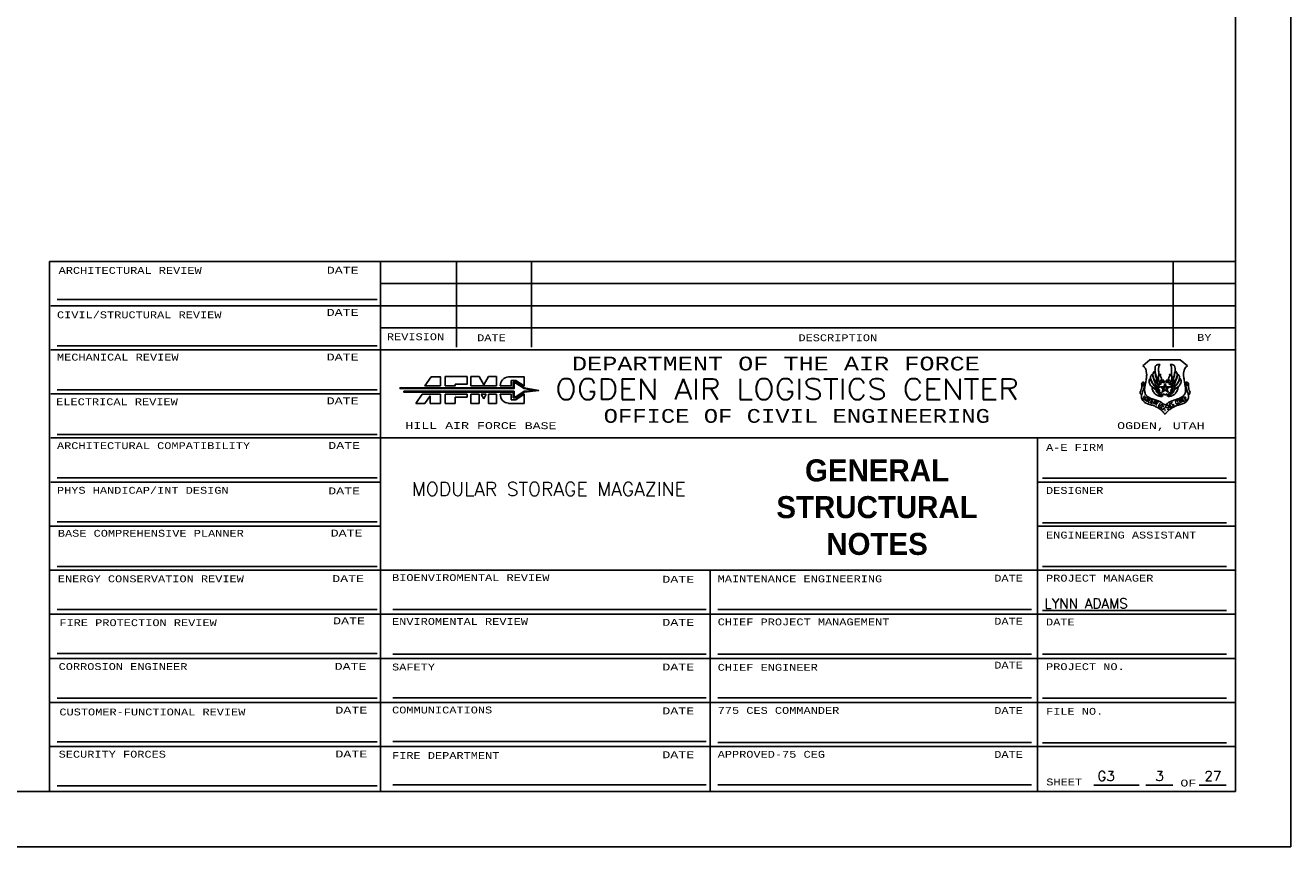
# Paper-space layout 'Layout1' of a CAD drawing. Header units: inches. Extents: x 0 to 42, y 0 to 30.
# Tile 4 of 5: x 30.5 to 42, y 0 to 7.5. Entities that reach past the tile are written whole.
import ezdxf
from ezdxf.enums import TextEntityAlignment as Align

# ---------------------------------------------------------------- set-up
doc = ezdxf.new("R2010")
doc.units = ezdxf.units.IN
doc.header["$LTSCALE"] = 1000
doc.header["$MEASUREMENT"] = 0
doc.linetypes.add('HIDDEN', pattern=[0.375, 0.25, -0.125])
doc.layers.get('0').update_dxf_attribs({"linetype": 'CONTINUOUS'})
for name, color, linetype in [('1', 7, 'CONTINUOUS'), ('4', 2, 'CONTINUOUS'), ('5', 7, 'CONTINUOUS'), ('FORMAT', 5, 'CONTINUOUS'), ('TEXT', 7, 'CONTINUOUS')]:
    doc.layers.add(name, color=color, linetype=linetype)
doc.styles.add('FA-BOLD', font='BOLD.SHX', dxfattribs={"height": 0.2})
doc.styles.add('MONOTXT', font='MONOTXT', dxfattribs={"height": 0.2})
doc.styles.add('ROMANT', font='ROMANT', dxfattribs={"height": 0.2})
doc.styles.get("Standard").update_dxf_attribs({"font": 'SIMPLEX.SHX'})

psp = doc.layouts.get("Layout1")

# ---------------------------------------------------------------- linework, layer by layer
at = {"layer": '1', "color": 7, "linetype": 'HIDDEN', "ltscale": 3}
psp.add_lwpolyline([(42, 0), (0, 0), (0, 30), (42, 30)], close=True, dxfattribs=at)
at = {"layer": '4', "color": 2, "linetype": 'Continuous'}
for p, q in [((40.721, 4.418), (40.657, 4.361)), ((40.992, 4.418), (40.721, 4.418)), ((40.728, 4.418), (40.998, 4.418)), ((40.808, 4.373), (40.814, 4.371)), ((40.912, 4.373), (40.906, 4.371)), ((40.998, 4.418), (41.063, 4.361)), ((34.56, 4.264), (34.56, 4.18)), ((34.634, 4.264), (34.56, 4.264)), ((34.677, 4.189), (34.634, 4.264)), ((34.719, 4.264), (34.677, 4.189)), ((34.793, 4.264), (34.719, 4.264)), ((34.793, 4.264), (34.793, 4.18)), ((35.043, 4.263), (34.901, 4.263)), ((34.811, 4.164), (34.168, 4.164)), ((34.56, 4.18), (34.793, 4.18)), ((40.673, 4.187), (40.673, 4.184)), ((40.806, 4.162), (40.799, 4.163)), ((40.807, 4.148), (40.8, 4.147)), ((40.809, 4.177), (40.802, 4.179)), ((40.812, 4.135), (40.805, 4.132)), ((40.816, 4.19), (40.81, 4.194)), ((40.817, 4.173), (40.844, 4.154)), ((40.817, 4.173), (40.85, 4.173)), ((40.826, 4.201), (40.821, 4.207)), ((40.844, 4.154), (40.833, 4.123)), ((40.833, 4.123), (40.86, 4.143)), ((40.839, 4.209), (40.836, 4.215)), ((40.86, 4.203), (40.85, 4.173)), ((40.853, 4.212), (40.852, 4.218)), ((40.86, 4.203), (40.87, 4.173)), ((40.86, 4.143), (40.887, 4.123)), ((40.868, 4.212), (40.869, 4.219)), ((40.87, 4.173), (40.903, 4.173)), ((40.876, 4.154), (40.903, 4.173)), ((40.876, 4.154), (40.887, 4.123)), ((40.883, 4.208), (40.886, 4.214)), ((40.895, 4.2), (40.9, 4.205)), ((40.905, 4.19), (40.91, 4.193)), ((40.909, 4.136), (40.915, 4.133)), ((40.912, 4.177), (40.917, 4.179)), ((40.914, 4.163), (40.921, 4.163)), ((40.914, 4.149), (40.92, 4.148)), ((41.046, 4.175), (41.04, 4.192)), ((41.047, 4.187), (41.047, 4.186)), ((41.047, 4.187), (41.047, 4.187)), ((41.057, 4.199), (41.057, 4.184)), ((41.072, 4.189), (41.073, 4.197)), ((34.118, 4.104), (34.06, 4.021)), ((34.143, 4.021), (34.06, 4.021)), ((34.285, 4.104), (34.118, 4.104)), ((34.143, 4.021), (34.192, 4.091)), ((34.192, 4.021), (34.192, 4.091)), ((34.285, 4.021), (34.192, 4.021)), ((34.284, 4.104), (34.285, 4.104)), ((34.285, 4.021), (34.285, 4.104)), ((34.526, 4.104), (34.327, 4.104)), ((34.327, 4.02), (34.327, 4.104)), ((34.327, 4.02), (34.418, 4.02)), ((34.418, 4.079), (34.526, 4.079)), ((34.418, 4.02), (34.418, 4.079)), ((34.526, 4.079), (34.526, 4.104)), ((34.56, 4.104), (34.634, 4.104)), ((34.56, 4.104), (34.56, 4.021)), ((34.634, 4.021), (34.56, 4.021)), ((34.634, 4.104), (34.634, 4.021)), ((34.699, 4.104), (34.654, 4.104)), ((34.677, 4.064), (34.654, 4.104)), ((34.699, 4.104), (34.677, 4.064)), ((34.719, 4.104), (34.793, 4.104)), ((34.719, 4.104), (34.719, 4.021)), ((34.793, 4.021), (34.719, 4.021)), ((34.793, 4.104), (34.793, 4.021)), ((35.043, 4.021), (34.901, 4.021)), ((40.819, 4.123), (40.813, 4.119)), ((40.83, 4.114), (40.825, 4.109)), ((40.841, 4.108), (40.839, 4.102)), ((40.854, 4.105), (40.855, 4.098)), ((40.868, 4.105), (40.868, 4.099)), ((40.88, 4.108), (40.883, 4.103)), ((40.892, 4.115), (40.896, 4.11)), ((40.902, 4.124), (40.907, 4.12))]:
    psp.add_line(p, q, dxfattribs=at)
for points in [[(40.814, 4.371), (40.811, 4.368), (40.808, 4.366), (40.806, 4.364), (40.805, 4.361), (40.804, 4.355), (40.803, 4.353), (40.801, 4.339), (40.801, 4.334), (40.801, 4.33), (40.801, 4.324), (40.801, 4.316), (40.802, 4.309), (40.802, 4.303), (40.803, 4.292), (40.803, 4.29), (40.803, 4.287), (40.802, 4.284), (40.799, 4.273), (40.798, 4.268), (40.797, 4.264), (40.797, 4.261), (40.797, 4.256), (40.797, 4.254), (40.794, 4.252), (40.792, 4.249), (40.789, 4.246), (40.784, 4.239), (40.784, 4.244), (40.783, 4.247), (40.782, 4.252), (40.781, 4.255), (40.78, 4.263), (40.779, 4.268), (40.778, 4.271), (40.778, 4.273), (40.777, 4.277), (40.777, 4.279), (40.775, 4.286), (40.774, 4.289), (40.773, 4.295), (40.771, 4.304), (40.769, 4.312), (40.769, 4.315), (40.768, 4.322), (40.769, 4.329), (40.769, 4.339), (40.77, 4.349), (40.77, 4.352), (40.771, 4.355), (40.773, 4.358), (40.774, 4.361), (40.776, 4.363), (40.778, 4.366), (40.781, 4.369), (40.783, 4.369), (40.789, 4.372), (40.794, 4.374), (40.797, 4.374), (40.802, 4.374), (40.805, 4.373), (40.808, 4.373)], [(40.906, 4.371), (40.91, 4.367), (40.912, 4.366), (40.912, 4.364), (40.915, 4.361), (40.916, 4.355), (40.917, 4.353), (40.919, 4.339), (40.919, 4.334), (40.919, 4.33), (40.919, 4.324), (40.919, 4.316), (40.918, 4.309), (40.918, 4.303), (40.917, 4.292), (40.917, 4.29), (40.917, 4.287), (40.917, 4.284), (40.921, 4.273), (40.922, 4.268), (40.924, 4.26), (40.923, 4.254), (40.926, 4.252), (40.928, 4.249), (40.932, 4.244), (40.935, 4.239), (40.936, 4.244), (40.937, 4.247), (40.938, 4.252), (40.938, 4.255), (40.94, 4.263), (40.941, 4.268), (40.942, 4.271), (40.942, 4.273), (40.943, 4.277), (40.943, 4.279), (40.945, 4.286), (40.946, 4.289), (40.947, 4.295), (40.949, 4.304), (40.951, 4.312), (40.951, 4.315), (40.952, 4.322), (40.952, 4.329), (40.951, 4.339), (40.95, 4.349), (40.95, 4.352), (40.949, 4.355), (40.947, 4.358), (40.946, 4.361), (40.944, 4.363), (40.942, 4.366), (40.94, 4.369), (40.937, 4.369), (40.931, 4.372), (40.926, 4.374), (40.923, 4.374), (40.918, 4.374), (40.915, 4.373), (40.912, 4.373)], [(34.284, 4.18), (34.284, 4.263), (34.201, 4.263), (34.143, 4.18), (34.284, 4.18)], [(34.527, 4.264), (34.327, 4.264), (34.327, 4.181)], [(34.419, 4.197), (34.527, 4.197), (34.527, 4.264)], [(35.043, 4.263), (35.043, 4.263), (35.043, 4.18), (34.968, 4.23), (34.926, 4.23)], [(40.657, 4.361), (40.661, 4.36), (40.669, 4.353), (40.672, 4.351), (40.674, 4.348), (40.681, 4.337), (40.685, 4.329), (40.686, 4.326), (40.687, 4.323), (40.688, 4.317), (40.689, 4.311), (40.691, 4.297), (40.692, 4.289), (40.693, 4.283), (40.693, 4.28), (40.692, 4.272), (40.692, 4.266), (40.691, 4.261), (40.691, 4.255), (40.69, 4.25), (40.688, 4.241), (40.688, 4.238), (40.684, 4.215), (40.681, 4.198), (40.68, 4.192), (40.676, 4.175), (40.676, 4.169), (40.675, 4.164), (40.674, 4.156), (40.674, 4.15), (40.674, 4.145), (40.674, 4.139), (40.675, 4.132), (40.676, 4.123), (40.678, 4.115), (40.679, 4.112), (40.68, 4.109), (40.683, 4.103), (40.685, 4.1), (40.687, 4.098), (40.689, 4.095), (40.694, 4.09), (40.705, 4.082), (40.711, 4.077), (40.717, 4.074), (40.719, 4.072), (40.722, 4.071), (40.731, 4.067), (40.743, 4.062), (40.748, 4.06), (40.754, 4.059), (40.757, 4.058), (40.76, 4.057), (40.769, 4.055), (40.779, 4.051), (40.788, 4.048), (40.796, 4.044), (40.8, 4.043), (40.803, 4.042), (40.811, 4.038), (40.817, 4.036), (40.82, 4.034), (40.822, 4.033), (40.828, 4.029), (40.834, 4.025), (40.837, 4.023), (40.842, 4.019), (40.845, 4.017)], [(40.773, 4.177), (40.776, 4.183), (40.776, 4.186), (40.771, 4.196), (40.77, 4.205), (40.769, 4.212), (40.767, 4.215), (40.764, 4.222), (40.758, 4.235), (40.757, 4.241), (40.754, 4.249), (40.752, 4.255), (40.751, 4.257), (40.751, 4.26), (40.748, 4.27), (40.748, 4.273), (40.747, 4.281), (40.746, 4.284), (40.745, 4.284), (40.741, 4.283), (40.739, 4.282), (40.736, 4.28), (40.734, 4.277), (40.73, 4.267), (40.729, 4.264), (40.728, 4.259), (40.728, 4.253), (40.729, 4.248), (40.732, 4.24), (40.736, 4.226), (40.739, 4.22), (40.744, 4.21), (40.75, 4.201), (40.751, 4.199), (40.753, 4.196), (40.755, 4.193), (40.757, 4.191), (40.761, 4.186), (40.771, 4.175)], [(40.772, 4.221), (40.773, 4.223), (40.774, 4.226), (40.776, 4.229), (40.779, 4.234), (40.782, 4.236), (40.782, 4.243), (40.779, 4.255), (40.776, 4.266), (40.774, 4.275), (40.773, 4.28), (40.77, 4.293), (40.77, 4.297), (40.768, 4.305), (40.767, 4.31), (40.766, 4.313), (40.765, 4.313), (40.763, 4.313), (40.758, 4.307), (40.755, 4.302), (40.751, 4.292), (40.75, 4.289), (40.75, 4.284), (40.75, 4.278), (40.75, 4.276), (40.751, 4.271), (40.752, 4.266), (40.755, 4.255), (40.755, 4.252), (40.758, 4.244), (40.761, 4.236), (40.762, 4.234), (40.764, 4.228), (40.766, 4.223), (40.769, 4.217)], [(40.792, 4.247), (40.795, 4.25), (40.796, 4.251)], [(40.812, 4.207), (40.809, 4.211), (40.808, 4.213), (40.803, 4.224), (40.801, 4.229), (40.799, 4.234), (40.797, 4.245), (40.796, 4.251)], [(40.851, 4.227), (40.849, 4.23), (40.846, 4.233), (40.844, 4.233), (40.838, 4.233), (40.836, 4.232), (40.833, 4.231), (40.83, 4.23), (40.825, 4.23), (40.819, 4.231), (40.825, 4.232), (40.827, 4.235), (40.828, 4.237), (40.829, 4.24), (40.829, 4.243), (40.829, 4.245), (40.829, 4.248), (40.827, 4.253), (40.826, 4.256), (40.82, 4.264), (40.817, 4.269), (40.814, 4.274), (40.814, 4.277), (40.817, 4.279), (40.82, 4.279), (40.822, 4.281), (40.822, 4.282), (40.819, 4.284), (40.817, 4.284), (40.814, 4.285), (40.812, 4.286), (40.809, 4.285), (40.806, 4.284), (40.804, 4.281), (40.803, 4.279), (40.802, 4.276), (40.8, 4.268), (40.799, 4.266), (40.799, 4.261), (40.798, 4.254), (40.799, 4.25), (40.8, 4.245), (40.801, 4.239), (40.803, 4.231), (40.804, 4.229), (40.805, 4.226), (40.807, 4.22), (40.812, 4.212), (40.814, 4.209)], [(40.869, 4.227), (40.87, 4.229), (40.871, 4.23), (40.874, 4.233), (40.876, 4.233), (40.882, 4.233), (40.884, 4.232), (40.887, 4.231), (40.89, 4.23), (40.895, 4.23), (40.901, 4.231), (40.895, 4.232), (40.893, 4.235), (40.892, 4.237), (40.891, 4.24), (40.891, 4.243), (40.891, 4.245), (40.891, 4.248), (40.893, 4.253), (40.894, 4.256), (40.9, 4.264), (40.903, 4.269), (40.906, 4.274), (40.906, 4.275), (40.906, 4.277), (40.903, 4.279), (40.901, 4.279), (40.898, 4.281), (40.898, 4.282), (40.901, 4.284), (40.903, 4.284), (40.906, 4.285), (40.908, 4.286), (40.911, 4.285), (40.914, 4.284), (40.916, 4.281), (40.917, 4.279), (40.918, 4.276), (40.92, 4.268), (40.921, 4.266), (40.922, 4.261), (40.922, 4.257), (40.922, 4.252), (40.921, 4.25), (40.92, 4.243), (40.919, 4.239), (40.917, 4.231), (40.916, 4.229), (40.915, 4.226), (40.912, 4.22), (40.909, 4.213), (40.906, 4.21)], [(41.063, 4.361), (41.059, 4.36), (41.051, 4.353), (41.048, 4.351), (41.046, 4.348), (41.039, 4.337), (41.035, 4.329), (41.034, 4.326), (41.033, 4.323), (41.032, 4.317), (41.031, 4.311), (41.028, 4.297), (41.028, 4.289), (41.027, 4.283), (41.027, 4.28), (41.028, 4.272), (41.028, 4.266), (41.029, 4.261), (41.029, 4.255), (41.03, 4.25), (41.032, 4.241), (41.032, 4.238), (41.036, 4.215), (41.039, 4.198), (41.04, 4.192), (41.043, 4.175), (41.044, 4.169), (41.045, 4.164), (41.046, 4.156), (41.046, 4.15), (41.046, 4.145), (41.046, 4.139), (41.045, 4.132), (41.044, 4.123), (41.042, 4.115), (41.041, 4.112), (41.04, 4.109), (41.037, 4.103), (41.035, 4.1), (41.033, 4.098), (41.03, 4.095), (41.026, 4.09), (41.015, 4.082), (41.009, 4.077), (41.003, 4.074), (41, 4.073), (40.998, 4.071), (40.989, 4.067), (40.977, 4.062), (40.971, 4.06), (40.965, 4.059), (40.963, 4.058), (40.96, 4.057), (40.951, 4.055), (40.941, 4.051), (40.932, 4.048), (40.924, 4.044), (40.92, 4.043), (40.917, 4.042), (40.909, 4.038), (40.903, 4.036), (40.9, 4.034), (40.898, 4.033), (40.892, 4.029), (40.886, 4.025), (40.883, 4.023), (40.878, 4.019), (40.875, 4.017)], [(40.908, 4.208), (40.909, 4.209), (40.91, 4.211), (40.911, 4.211), (40.912, 4.214), (40.917, 4.224), (40.919, 4.229), (40.921, 4.234), (40.923, 4.245), (40.924, 4.251), (40.924, 4.251), (40.926, 4.248), (40.928, 4.246), (40.929, 4.244), (40.931, 4.239), (40.932, 4.237), (40.933, 4.234), (40.933, 4.232), (40.934, 4.229), (40.933, 4.227), (40.933, 4.221), (40.931, 4.212), (40.931, 4.21), (40.93, 4.207), (40.927, 4.202), (40.923, 4.194), (40.921, 4.191)], [(40.949, 4.218), (40.947, 4.223), (40.946, 4.226), (40.944, 4.229), (40.941, 4.234), (40.939, 4.235), (40.938, 4.236), (40.937, 4.237), (40.941, 4.255), (40.944, 4.266), (40.946, 4.275), (40.947, 4.28), (40.95, 4.293), (40.95, 4.297), (40.952, 4.305), (40.953, 4.31), (40.954, 4.313), (40.955, 4.313), (40.957, 4.313), (40.962, 4.307), (40.965, 4.302), (40.969, 4.292), (40.97, 4.289), (40.97, 4.284), (40.971, 4.278), (40.97, 4.276), (40.969, 4.271), (40.968, 4.266), (40.965, 4.255), (40.965, 4.252), (40.962, 4.244), (40.959, 4.237), (40.958, 4.234), (40.956, 4.229), (40.954, 4.223), (40.952, 4.217)], [(40.947, 4.177), (40.944, 4.183), (40.944, 4.186), (40.947, 4.191), (40.949, 4.198), (40.951, 4.212), (40.953, 4.214), (40.956, 4.222), (40.961, 4.235), (40.963, 4.241), (40.966, 4.249), (40.968, 4.255), (40.969, 4.257), (40.969, 4.26), (40.971, 4.27), (40.972, 4.273), (40.973, 4.281), (40.974, 4.283), (40.975, 4.284), (40.979, 4.283), (40.981, 4.282), (40.984, 4.28), (40.986, 4.277), (40.99, 4.267), (40.991, 4.264), (40.992, 4.259), (40.992, 4.253), (40.991, 4.248), (40.988, 4.24), (40.984, 4.226), (40.981, 4.22), (40.976, 4.21), (40.97, 4.201), (40.969, 4.199), (40.967, 4.196), (40.965, 4.193), (40.963, 4.191), (40.959, 4.186), (40.949, 4.175)], [(34.168, 4.164), (33.918, 4.164), (33.918, 4.156), (34.811, 4.156)], [(34.327, 4.181), (34.419, 4.181), (34.419, 4.197)], [(34.943, 4.072), (34.968, 4.072), (35.043, 4.123), (35.176, 4.139), (35.043, 4.164), (34.968, 4.214), (34.943, 4.214), (34.943, 4.164), (34.811, 4.164)], [(34.811, 4.156), (34.952, 4.156), (34.952, 4.206), (34.968, 4.206), (35.043, 4.156), (35.126, 4.139), (35.043, 4.131), (34.968, 4.08), (34.952, 4.08), (34.952, 4.131), (34.811, 4.131)], [(34.826, 4.18), (34.926, 4.18), (34.926, 4.23)], [(40.648, 4.201), (40.647, 4.197), (40.648, 4.189), (40.648, 4.178), (40.648, 4.17), (40.648, 4.167), (40.645, 4.156), (40.645, 4.153), (40.644, 4.15), (40.64, 4.138), (40.639, 4.136), (40.636, 4.13), (40.634, 4.128), (40.633, 4.119), (40.634, 4.113), (40.635, 4.111), (40.637, 4.108), (40.639, 4.105), (40.647, 4.1)], [(40.675, 4.177), (40.673, 4.171), (40.669, 4.163), (40.666, 4.154), (40.664, 4.148), (40.662, 4.143), (40.659, 4.133), (40.655, 4.125), (40.651, 4.111), (40.65, 4.106), (40.647, 4.097), (40.646, 4.094), (40.646, 4.086), (40.646, 4.076), (40.646, 4.074), (40.647, 4.071), (40.65, 4.063), (40.651, 4.06), (40.652, 4.058), (40.655, 4.052), (40.657, 4.05), (40.658, 4.047), (40.672, 4.033), (40.674, 4.031), (40.683, 4.026), (40.686, 4.025), (40.696, 4.02), (40.702, 4.018), (40.711, 4.014), (40.72, 4.012), (40.725, 4.01), (40.728, 4.01), (40.731, 4.009), (40.738, 4.006), (40.748, 4.004), (40.754, 4.002), (40.76, 3.999), (40.763, 3.998), (40.771, 3.994), (40.774, 3.993), (40.777, 3.991), (40.791, 3.985), (40.797, 3.981), (40.806, 3.975), (40.809, 3.973), (40.817, 3.967), (40.82, 3.965), (40.826, 3.96), (40.831, 3.955), (40.837, 3.949), (40.842, 3.944), (40.844, 3.941), (40.846, 3.938), (40.849, 3.936), (40.852, 3.933), (40.854, 3.93), (40.856, 3.927), (40.86, 3.924)], [(40.657, 4.181), (40.66, 4.188), (40.661, 4.193), (40.662, 4.197), (40.663, 4.199), (40.664, 4.199), (40.666, 4.2), (40.668, 4.2), (40.669, 4.2), (40.671, 4.198), (40.671, 4.197), (40.673, 4.195), (40.673, 4.192), (40.674, 4.189), (40.674, 4.189), (40.674, 4.187), (40.673, 4.187)], [(40.677, 4.197), (40.678, 4.183), (40.675, 4.177)], [(40.724, 4.247), (40.724, 4.247), (40.721, 4.244), (40.719, 4.242), (40.718, 4.239), (40.716, 4.234), (40.715, 4.226), (40.715, 4.223), (40.715, 4.215), (40.716, 4.21), (40.717, 4.207), (40.718, 4.204), (40.721, 4.196), (40.725, 4.19), (40.729, 4.185), (40.731, 4.182), (40.733, 4.179), (40.739, 4.174), (40.758, 4.159), (40.769, 4.153), (40.772, 4.152)], [(40.724, 4.247), (40.725, 4.248), (40.726, 4.247)], [(40.772, 4.154), (40.771, 4.16), (40.771, 4.165), (40.772, 4.171), (40.77, 4.173), (40.765, 4.178), (40.758, 4.185), (40.754, 4.19), (40.75, 4.195), (40.748, 4.199), (40.744, 4.204), (40.741, 4.21), (40.74, 4.212), (40.739, 4.215), (40.736, 4.22), (40.732, 4.228), (40.731, 4.231), (40.73, 4.234), (40.728, 4.239), (40.727, 4.244), (40.726, 4.247), (40.726, 4.247)], [(40.83, 4.091), (40.825, 4.093), (40.822, 4.094), (40.819, 4.095), (40.814, 4.098), (40.812, 4.099), (40.804, 4.105), (40.798, 4.11), (40.796, 4.112), (40.794, 4.115), (40.791, 4.117), (40.786, 4.124), (40.782, 4.131), (40.78, 4.133), (40.778, 4.138), (40.775, 4.144), (40.774, 4.146), (40.769, 4.149), (40.767, 4.151), (40.764, 4.152), (40.755, 4.159), (40.748, 4.163), (40.743, 4.167), (40.742, 4.165), (40.742, 4.162), (40.742, 4.159), (40.743, 4.156), (40.744, 4.151), (40.749, 4.138), (40.753, 4.13), (40.756, 4.125), (40.764, 4.114), (40.766, 4.111), (40.768, 4.108), (40.774, 4.103), (40.776, 4.102), (40.781, 4.098), (40.787, 4.095), (40.795, 4.092), (40.797, 4.09), (40.8, 4.089), (40.805, 4.088), (40.813, 4.086), (40.822, 4.085), (40.824, 4.085), (40.83, 4.085), (40.833, 4.085), (40.835, 4.087)], [(40.769, 4.217), (40.77, 4.215), (40.772, 4.221)], [(40.771, 4.175), (40.772, 4.174), (40.773, 4.177)], [(40.782, 4.233), (40.782, 4.233), (40.779, 4.23), (40.778, 4.227), (40.776, 4.225), (40.774, 4.22), (40.773, 4.217), (40.773, 4.214), (40.772, 4.212), (40.772, 4.209), (40.772, 4.204), (40.773, 4.199), (40.775, 4.194), (40.776, 4.191), (40.779, 4.186), (40.781, 4.183), (40.787, 4.177), (40.789, 4.175), (40.793, 4.171)], [(40.772, 4.152), (40.773, 4.151), (40.772, 4.154)], [(40.792, 4.168), (40.792, 4.168), (40.787, 4.172), (40.78, 4.18), (40.779, 4.181), (40.778, 4.182), (40.778, 4.182), (40.777, 4.181), (40.776, 4.176), (40.776, 4.171), (40.775, 4.168), (40.775, 4.16), (40.776, 4.155), (40.778, 4.147), (40.782, 4.136), (40.783, 4.134), (40.784, 4.131), (40.79, 4.123), (40.79, 4.123), (40.792, 4.121), (40.798, 4.116), (40.803, 4.113), (40.806, 4.112), (40.809, 4.111), (40.812, 4.11)], [(40.782, 4.233), (40.785, 4.237), (40.784, 4.232)], [(40.798, 4.188), (40.795, 4.193), (40.792, 4.198), (40.791, 4.2), (40.788, 4.208), (40.787, 4.211), (40.786, 4.214), (40.786, 4.216), (40.784, 4.224), (40.784, 4.227), (40.785, 4.231), (40.784, 4.232)], [(40.792, 4.247), (40.791, 4.244), (40.788, 4.237), (40.787, 4.234), (40.787, 4.232), (40.787, 4.228), (40.787, 4.226), (40.788, 4.219), (40.789, 4.213), (40.79, 4.209), (40.792, 4.202), (40.797, 4.194), (40.799, 4.19)], [(41.046, 4.175), (41.047, 4.171), (41.051, 4.163), (41.054, 4.154), (41.056, 4.148), (41.058, 4.143), (41.061, 4.133), (41.065, 4.125), (41.069, 4.111), (41.07, 4.106), (41.073, 4.097), (41.074, 4.094), (41.073, 4.085), (41.074, 4.076), (41.074, 4.074), (41.073, 4.071), (41.07, 4.063), (41.069, 4.06), (41.068, 4.058), (41.065, 4.052), (41.063, 4.05), (41.062, 4.047), (41.048, 4.033), (41.046, 4.031), (41.037, 4.026), (41.034, 4.025), (41.024, 4.02), (41.018, 4.018), (41.009, 4.014), (41, 4.012), (40.995, 4.01), (40.992, 4.01), (40.989, 4.009), (40.982, 4.006), (40.972, 4.004), (40.966, 4.002), (40.96, 3.999), (40.957, 3.998), (40.949, 3.994), (40.946, 3.993), (40.943, 3.991), (40.929, 3.985), (40.923, 3.981), (40.914, 3.975), (40.911, 3.973), (40.903, 3.967), (40.9, 3.965), (40.894, 3.96), (40.888, 3.955), (40.883, 3.949), (40.878, 3.944), (40.876, 3.941), (40.874, 3.938), (40.871, 3.936), (40.868, 3.933), (40.866, 3.93), (40.864, 3.928), (40.86, 3.924)], [(40.89, 4.091), (40.893, 4.092), (40.898, 4.094), (40.901, 4.095), (40.906, 4.098), (40.908, 4.099), (40.916, 4.105), (40.922, 4.11), (40.924, 4.112), (40.926, 4.115), (40.929, 4.117), (40.934, 4.124), (40.936, 4.127), (40.94, 4.133), (40.942, 4.138), (40.944, 4.144), (40.947, 4.149), (40.95, 4.15), (40.953, 4.151), (40.955, 4.153), (40.965, 4.159), (40.971, 4.163), (40.973, 4.165), (40.976, 4.168), (40.977, 4.168), (40.978, 4.164), (40.978, 4.162), (40.978, 4.159), (40.977, 4.156), (40.976, 4.151), (40.971, 4.138), (40.967, 4.13), (40.964, 4.125), (40.956, 4.114), (40.954, 4.111), (40.952, 4.108), (40.946, 4.103), (40.944, 4.102), (40.938, 4.098), (40.933, 4.095), (40.925, 4.092), (40.923, 4.09), (40.92, 4.089), (40.915, 4.088), (40.907, 4.086), (40.898, 4.085), (40.895, 4.085), (40.89, 4.085), (40.887, 4.085), (40.885, 4.087)], [(40.928, 4.168), (40.932, 4.173), (40.936, 4.176), (40.94, 4.181), (40.942, 4.182), (40.943, 4.182), (40.943, 4.18), (40.944, 4.176), (40.944, 4.173), (40.945, 4.165), (40.945, 4.16), (40.944, 4.155), (40.942, 4.147), (40.938, 4.136), (40.937, 4.134), (40.936, 4.131), (40.932, 4.125), (40.93, 4.122), (40.926, 4.119), (40.921, 4.115), (40.918, 4.113), (40.914, 4.112), (40.911, 4.111), (40.909, 4.111)], [(40.922, 4.188), (40.925, 4.192), (40.928, 4.197), (40.93, 4.203), (40.932, 4.208), (40.933, 4.211), (40.934, 4.214), (40.934, 4.216), (40.935, 4.224), (40.935, 4.228), (40.935, 4.234), (40.935, 4.236), (40.936, 4.236), (40.938, 4.233), (40.94, 4.23), (40.942, 4.227), (40.943, 4.225), (40.947, 4.217), (40.947, 4.214), (40.947, 4.212), (40.948, 4.209), (40.947, 4.203), (40.947, 4.199), (40.944, 4.191), (40.941, 4.186), (40.939, 4.183), (40.933, 4.177), (40.928, 4.172)], [(40.949, 4.175), (40.948, 4.174), (40.947, 4.177)], [(40.948, 4.152), (40.947, 4.151), (40.948, 4.154)], [(40.948, 4.154), (40.949, 4.16), (40.949, 4.165), (40.949, 4.171), (40.949, 4.172), (40.955, 4.177), (40.962, 4.185), (40.966, 4.19), (40.97, 4.195), (40.972, 4.199), (40.975, 4.204), (40.979, 4.21), (40.98, 4.212), (40.981, 4.215), (40.984, 4.22), (40.988, 4.228), (40.989, 4.231), (40.989, 4.234), (40.991, 4.239), (40.993, 4.244), (40.994, 4.247), (40.995, 4.247), (40.996, 4.247), (40.996, 4.247), (40.999, 4.244), (41.001, 4.242), (41.002, 4.239), (41.004, 4.234), (41.005, 4.226), (41.005, 4.223), (41.005, 4.215), (41.004, 4.21), (41.003, 4.207), (41.002, 4.204), (40.998, 4.196), (40.995, 4.19), (40.991, 4.185), (40.989, 4.182), (40.987, 4.179), (40.981, 4.174), (40.962, 4.159), (40.951, 4.153), (40.948, 4.152)], [(40.952, 4.217), (40.95, 4.214), (40.949, 4.218)], [(41.057, 4.198), (41.057, 4.199), (41.056, 4.199), (41.056, 4.199), (41.056, 4.199), (41.055, 4.2), (41.054, 4.2), (41.054, 4.2), (41.053, 4.2), (41.052, 4.2), (41.052, 4.2), (41.051, 4.2), (41.05, 4.199), (41.049, 4.198), (41.049, 4.197), (41.047, 4.195), (41.046, 4.192), (41.046, 4.191), (41.046, 4.19), (41.046, 4.189), (41.047, 4.187)], [(41.072, 4.189), (41.072, 4.189), (41.072, 4.178), (41.072, 4.17), (41.072, 4.167), (41.075, 4.156), (41.075, 4.153), (41.076, 4.15), (41.08, 4.138), (41.081, 4.136), (41.084, 4.13), (41.086, 4.128), (41.087, 4.119), (41.086, 4.113), (41.085, 4.111), (41.083, 4.108), (41.081, 4.105), (41.073, 4.1)], [(34.811, 4.131), (33.952, 4.131), (33.952, 4.122), (34.811, 4.123)], [(34.811, 4.123), (34.943, 4.123), (34.943, 4.072)], [(34.826, 4.104), (34.926, 4.104), (34.926, 4.055)], [(35.043, 4.021), (35.043, 4.021), (35.043, 4.106), (34.968, 4.055), (34.926, 4.055)], [(40.816, 4.106), (40.81, 4.108), (40.804, 4.111), (40.797, 4.114), (40.797, 4.114), (40.797, 4.114), (40.804, 4.108), (40.809, 4.104), (40.812, 4.102), (40.817, 4.099), (40.824, 4.095), (40.828, 4.094), (40.83, 4.093), (40.836, 4.091), (40.838, 4.091)], [(40.835, 4.087), (40.837, 4.089), (40.83, 4.091)], [(40.838, 4.094), (40.837, 4.094), (40.836, 4.095), (40.835, 4.095)], [(40.838, 4.091), (40.842, 4.092), (40.838, 4.094)], [(40.882, 4.091), (40.877, 4.092), (40.877, 4.092)], [(40.904, 4.106), (40.908, 4.107), (40.912, 4.109), (40.918, 4.111), (40.92, 4.111), (40.92, 4.111), (40.92, 4.11), (40.919, 4.11), (40.913, 4.106), (40.911, 4.104), (40.903, 4.099), (40.895, 4.095), (40.892, 4.094), (40.89, 4.093), (40.884, 4.091), (40.882, 4.091)], [(40.885, 4.087), (40.883, 4.089), (40.89, 4.091)], [(40.845, 4.017), (40.845, 4.016), (40.846, 4.016), (40.846, 4.016), (40.848, 4.015), (40.849, 4.014), (40.851, 4.013), (40.853, 4.011), (40.854, 4.01), (40.86, 4.005)], [(40.875, 4.017), (40.875, 4.016), (40.874, 4.016), (40.874, 4.016), (40.872, 4.015), (40.871, 4.014), (40.866, 4.01), (40.863, 4.009), (40.859, 4.007), (40.858, 4.006)]]:
    psp.add_lwpolyline(points, dxfattribs=at)
psp.add_lwpolyline([(40.677, 4.197, 0.041815), (40.677, 4.201, 0.042223), (40.676, 4.204, 0.043399), (40.674, 4.207, 0.04528), (40.672, 4.209, 0.047723), (40.67, 4.211, 0.05046), (40.667, 4.213, 0.053072), (40.664, 4.213, 0.055031), (40.662, 4.214, 0.055857), (40.659, 4.213, 0.055323), (40.656, 4.212, 0.053577), (40.654, 4.211, 0.051062), (40.652, 4.209, 0.048311), (40.65, 4.206, 0.045776), (40.649, 4.203, 0.043756), (40.648, 4.2, 0.042417), (40.648, 4.197, 0.041837), (40.648, 4.193, 0.042041), (40.649, 4.19, 0.043021), (40.651, 4.187, 0.044727), (40.652, 4.185, 0.047043), (40.655, 4.183, 0.049738), (40.657, 4.181, 0.05243), (40.66, 4.18, 0.054612), (40.663, 4.18, 0.05577), (40.666, 4.18, 0.055592), (40.668, 4.181, 0.054128), (40.671, 4.182, 0.051762), (40.673, 4.184, 0.051762)], format="xyb", dxfattribs=at)
psp.add_lwpolyline([(41.073, 4.201, 0.056595), (41.072, 4.204, 0.055219), (41.071, 4.207, 0.052843), (41.069, 4.209, 0.050027), (41.066, 4.211, 0.047295), (41.063, 4.212, 0.045021), (41.06, 4.213, 0.043422), (41.057, 4.213, 0.042602), (41.054, 4.213, 0.042602), (41.05, 4.212, 0.043422), (41.047, 4.211, 0.045021), (41.045, 4.209, 0.047295), (41.043, 4.207, 0.050027), (41.041, 4.204, 0.052843), (41.04, 4.201, 0.055219), (41.039, 4.199, 0.056595), (41.039, 4.196, 0.056595), (41.04, 4.193, 0.055219), (41.041, 4.19, 0.052843), (41.043, 4.188, 0.050027), (41.046, 4.186, 0.047295), (41.049, 4.185, 0.045021), (41.052, 4.184, 0.043422), (41.055, 4.184, 0.042602), (41.059, 4.184, 0.042602), (41.062, 4.185, 0.043422), (41.065, 4.186, 0.045021), (41.067, 4.188, 0.047295), (41.07, 4.19, 0.050027), (41.071, 4.193, 0.052843), (41.073, 4.195, 0.055219), (41.073, 4.198, 0.056595)], format="xyb", close=True, dxfattribs=at)
psp.add_circle((40.86, 4.159), 0.0119, dxfattribs=at)
for centre, radius, start, end in [((34.91, 4.18), 0.0833, 95.7044, 180), ((40.86, 4.159), 0.0685, 172.2833, 224.9872), ((40.86, 4.159), 0.0685, 154.8193, 169.6794), ((40.86, 4.159), 0.0685, 135.1805, 152.9919), ((40.86, 4.159), 0.0609, 175.9175, 191.1649), ((40.86, 4.159), 0.0609, 144.7836, 160.3338), ((40.86, 4.159), 0.0609, 144.7836, 160.4463), ((40.86, 4.159), 0.0543, 160.7696, 176.1574), ((40.86, 4.159), 0.0543, 191.3059, 206.205), ((40.86, 4.159), 0.0685, 97.9788, 132.7169), ((40.86, 4.159), 0.0543, 129.3976, 145.1694), ((40.859, 4.159), 0.0609, 112.5491, 128.523), ((40.86, 4.159), 0.0543, 98.0352, 113.5073), ((40.861, 4.158), 0.0609, 82.507, 98.523), ((40.86, 4.159), 0.0543, 64.9723, 81.577), ((40.86, 4.159), 0.0685, 47.3776, 82.8509), ((40.86, 4.159), 0.0609, 49.426, 64.7579), ((40.86, 4.159), 0.0543, 35.1709, 49.591), ((40.86, 4.159), 0.0685, 28.1655, 45.7054), ((40.86, 4.159), 0.0685, 315.5862, 7.8759), ((40.86, 4.159), 0.0543, 334.5317, 349.1441), ((40.86, 4.159), 0.0609, 19.097, 34.332), ((40.86, 4.159), 0.0543, 3.9955, 19.0964), ((40.86, 4.159), 0.0609, 349.3508, 4.1034), ((40.86, 4.159), 0.0685, 10.7937, 25.7275), ((34.91, 4.105), 0.0833, 180, 264.2956), ((34.943, 4.138), 0.1, 189.4621, 189.5941), ((40.859, 4.159), 0.0609, 206.2611, 221.1649), ((40.86, 4.159), 0.0685, 229.7475, 249.698), ((40.86, 4.159), 0.0543, 220.8618, 235.2993), ((40.86, 4.159), 0.0609, 235.4763, 249.8225), ((40.86, 4.159), 0.0543, 249.5567, 263.6845), ((40.86, 4.159), 0.0609, 265.05, 278.1232), ((40.86, 4.159), 0.0543, 277.7422, 291.7935), ((40.86, 4.159), 0.0685, 284.1114, 310.3129), ((40.86, 4.159), 0.0609, 292.1932, 306.2934), ((40.86, 4.159), 0.0543, 305.9033, 320.1318), ((40.86, 4.159), 0.0609, 320.4846, 334.8218)]:
    psp.add_arc(centre, radius, start, end, dxfattribs=at)
for p in [(40.799, 4.191), (41.047, 4.186), (34.418, 4.104)]:
    psp.add_point(p, dxfattribs=at)
at = {"layer": '5', "color": 6, "linetype": 'Continuous'}
for p, q in [((34.429, 5.307), (34.429, 4.533)), ((35.111, 5.307), (35.111, 4.533)), ((40.934, 5.307), (40.934, 4.533)), ((33.741, 5.108), (41.49, 5.108)), ((30.807, 4.963), (33.709, 4.963)), ((33.741, 4.908), (41.49, 4.908)), ((33.741, 4.708), (41.49, 4.708)), ((30.807, 4.544), (33.709, 4.544)), ((30.807, 4.146), (33.709, 4.146)), ((30.807, 3.74), (33.709, 3.74)), ((30.807, 3.345), (33.709, 3.345)), ((30.807, 2.947), (33.709, 2.947)), ((39.747, 2.939), (41.418, 2.939)), ((30.807, 2.542), (33.709, 2.542)), ((39.747, 2.541), (41.418, 2.541)), ((30.807, 2.151), (33.709, 2.151)), ((33.852, 2.153), (36.696, 2.153)), ((36.801, 2.153), (39.647, 2.153)), ((39.747, 2.143), (41.418, 2.143)), ((30.807, 1.753), (33.709, 1.753)), ((33.852, 1.748), (36.696, 1.748)), ((36.801, 1.748), (39.647, 1.748)), ((39.747, 1.745), (41.418, 1.745)), ((30.807, 1.348), (33.709, 1.348)), ((33.852, 1.35), (36.696, 1.35)), ((36.801, 1.35), (39.647, 1.35)), ((39.747, 1.347), (41.418, 1.347)), ((30.807, 0.95), (33.709, 0.95)), ((33.852, 0.953), (36.696, 0.953)), ((36.801, 0.945), (39.647, 0.945)), ((39.747, 0.942), (41.418, 0.942)), ((30.807, 0.552), (33.709, 0.552)), ((33.852, 0.562), (36.696, 0.562)), ((36.801, 0.562), (39.647, 0.562)), ((40.212, 0.559), (40.626, 0.559)), ((40.685, 0.559), (40.929, 0.559)), ((41.17, 0.559), (41.414, 0.559))]:
    psp.add_line(p, q, dxfattribs=at)
at = {"layer": 'FORMAT', "color": 5}
for p, q in [((30.736, 5.308), (41.49, 5.308)), ((30.736, 5.308), (30.736, 0.507)), ((33.741, 5.308), (33.741, 0.507)), ((33.741, 4.508), (41.49, 4.508)), ((33.741, 3.708), (41.49, 3.708)), ((39.701, 3.708), (39.701, 0.507)), ((33.741, 2.508), (39.701, 2.508)), ((36.733, 2.503), (36.733, 0.507))]:
    psp.add_line(p, q, dxfattribs=at)
at = {"layer": 'FORMAT', "color": 6}
for p, q in [((30.747, 4.908), (33.741, 4.908)), ((30.747, 4.508), (33.741, 4.508)), ((30.747, 4.108), (33.741, 4.108)), ((30.747, 3.708), (33.741, 3.708)), ((39.747, 3.344), (41.418, 3.344)), ((30.747, 3.308), (33.741, 3.308)), ((39.701, 3.308), (41.49, 3.308)), ((30.736, 2.908), (33.741, 2.908)), ((39.701, 2.908), (41.49, 2.908)), ((30.736, 2.508), (33.741, 2.508)), ((39.701, 2.508), (41.49, 2.508)), ((30.736, 2.108), (33.741, 2.108)), ((33.741, 2.108), (41.49, 2.108)), ((30.736, 1.708), (33.741, 1.708)), ((33.741, 1.708), (41.49, 1.708)), ((30.736, 1.308), (33.741, 1.308)), ((33.741, 1.308), (41.49, 1.308)), ((30.736, 0.908), (33.741, 0.908)), ((33.741, 0.908), (41.49, 0.908))]:
    psp.add_line(p, q, dxfattribs=at)
at = {"layer": 'FORMAT', "color": 5}
psp.add_lwpolyline([(41.5, 0.5), (1.5, 0.5), (1.5, 29.5), (41.5, 29.5)], close=True, dxfattribs=at)

# ---------------------------------------------------------------- texts
at = {"linetype": 'Continuous', "style": 'MONOTXT'}
for s, width, p in [('DEPARTMENT OF THE AIR FORCE', 1.267, (35.478, 4.383)), ('OFFICE OF CIVIL ENGINEERING', 1.2, (35.765, 3.908))]:
    psp.add_text(s, height=0.125, dxfattribs=dict(at, width=width)).set_placement(p, align=Align.MIDDLE_LEFT)
at = {"linetype": 'Continuous', "width": 1.111333}
psp.add_text('OGDEN AIR LOGISTICS CENTER', height=0.1875, dxfattribs=at).set_placement((35.326, 4.152), align=Align.MIDDLE_LEFT)
for s, insert, char_height, width, attachment_point in [('MODULAR STORAGE MAGAZINE', (35.266, 3.307), 0.125, 3, 2), ('LYNN ADAMS', (39.765, 2.252), 0.09, 2.25, 1)]:
    psp.add_mtext(s, dxfattribs=dict(insert=insert, char_height=char_height, width=width, attachment_point=attachment_point))
at = {"flags": 4}
psp.add_attdef('G3', (40.246, 0.596), '', height=0.09, dxfattribs=at)
for tag, p in [('3', (40.81, 0.596)), ('27', (41.294, 0.596))]:
    psp.add_attdef(tag, text='', height=0.09, dxfattribs=at).set_placement(p, align=Align.CENTER)
at = {"layer": '4', "color": 2, "linetype": 'Continuous', "style": 'MONOTXT', "width": 1.2}
for s, p in [('ARCHITECTURAL REVIEW', (30.819, 5.228)), ('CIVIL/STRUCTURAL REVIEW', (30.804, 4.825)), ('REVISION', (33.798, 4.626)), ('DATE', (34.617, 4.617)), ('DESCRIPTION', (37.533, 4.617)), ('BY', (41.151, 4.62)), ('MECHANICAL REVIEW', (30.804, 4.441)), ('ELECTRICAL REVIEW', (30.797, 4.036)), ('ARCHITECTURAL COMPATIBILITY', (30.804, 3.638)), ('A-E FIRM', (39.78, 3.622)), ('PHYS HANDICAP/INT DESIGN', (30.804, 3.233)), ('DESIGNER', (39.78, 3.232)), ('BASE COMPREHENSIVE PLANNER', (30.812, 2.843)), ('ENGINEERING ASSISTANT', (39.78, 2.827)), ('ENERGY CONSERVATION REVIEW', (30.812, 2.43)), ('BIOENVIROMENTAL REVIEW', (33.845, 2.441)), ('MAINTENANCE ENGINEERING', (36.8, 2.43)), ('DATE', (39.31, 2.436)), ('PROJECT MANAGER', (39.78, 2.436)), ('ENVIROMENTAL REVIEW', (33.845, 2.043)), ('CHIEF PROJECT MANAGEMENT', (36.8, 2.039)), ('DATE', (39.31, 2.045)), ('DATE', (39.78, 2.038)), ('FIRE PROTECTION REVIEW', (30.826, 2.032)), ('CORROSION ENGINEER', (30.819, 1.634)), ('SAFETY', (33.845, 1.63)), ('CHIEF ENGINEER', (36.8, 1.627)), ('DATE', (39.31, 1.647)), ('PROJECT NO.', (39.78, 1.633)), ('COMMUNICATIONS', (33.845, 1.24)), ('775 CES COMMANDER', (36.8, 1.236)), ('DATE', (39.31, 1.235)), ('CUSTOMER-FUNCTIONAL REVIEW', (30.826, 1.222)), ('FILE NO.', (39.78, 1.228)), ('SECURITY FORCES', (30.819, 0.839)), ('FIRE DEPARTMENT', (33.845, 0.827)), ('APPROVED-75 CEG', (36.8, 0.838)), ('DATE', (39.31, 0.837)), ('SHEET', (39.782, 0.587))]:
    psp.add_text(s, height=0.0625, dxfattribs=at).set_placement(p, align=Align.MIDDLE_LEFT)
at = {"layer": '4', "color": 2, "linetype": 'Continuous', "style": 'MONOTXT', "width": 1.334}
for s, rotation, p in [('DATE', 359.8776, (33.253, 5.23)), ('DATE', 359.8776, (33.252, 4.847)), ('DATE', 359.8776, (33.252, 4.442)), ('DATE', 359.8776, (33.252, 4.045)), ('HILL AIR FORCE BASE', 359.867, (33.966, 3.822)), ('OGDEN, UTAH', 359.8687, (40.425, 3.82)), ('DATE', 359.8776, (33.266, 3.64)), ('DATE', 359.8776, (33.266, 3.228)), ('DATE', 359.8776, (33.288, 2.845)), ('DATE', 359.8776, (33.302, 2.432)), ('DATE', 359.8776, (36.298, 2.426)), ('DATE', 359.8776, (33.31, 2.049)), ('DATE', 359.8776, (36.298, 2.035)), ('DATE', 359.8776, (33.324, 1.636)), ('DATE', 359.8776, (36.298, 1.63)), ('DATE', 359.8776, (33.331, 1.239)), ('DATE', 359.8776, (36.298, 1.232)), ('DATE', 359.8776, (33.331, 0.841)), ('DATE', 359.8776, (36.298, 0.834)), ('OF', 359.8683, (40.999, 0.577))]:
    psp.add_text(s, height=0.0625, rotation=rotation, dxfattribs=at).set_placement(p, align=Align.MIDDLE_LEFT)
at = {"layer": '4', "color": 2, "linetype": 'Continuous', "style": 'ROMANT'}
for s, rotation, width, p in [('OGDEN', 331.9146, 0.5, (40.651, 4.061)), ('AIR', 331.9146, 0.5, (40.745, 4.022)), ('LO', 325.2382, 0.5, (40.793, 3.998)), ('STICS', 32.4712, 0.5, (40.879, 3.963)), ('CENTER', 24.3161, 0.5, (40.961, 4.008)), ('G', 345.2386, 0.670139, (40.822, 3.968)), ('I', 182.4718, 0.5, (40.862, 3.985))]:
    psp.add_text(s, height=0.035, rotation=rotation, dxfattribs=dict(at, width=width)).set_placement(p)
at = {"layer": 'TEXT', "color": 6, "insert": (38.246, 3.079), "char_height": 0.2, "width": 2.5, "attachment_point": 5, "style": 'FA-BOLD'}
psp.add_mtext('GENERAL\\PSTRUCTURAL\\PNOTES', dxfattribs=at)

doc.saveas('drawing.dxf')
